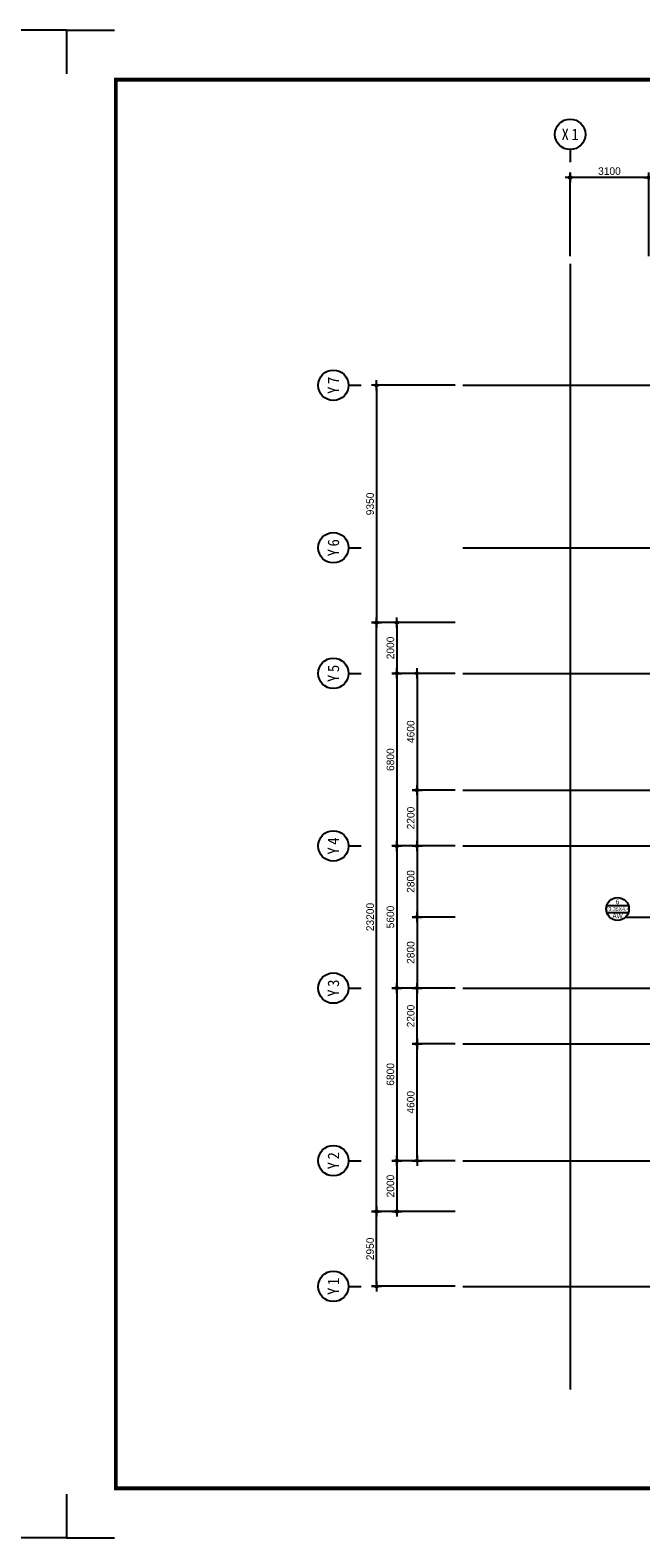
# Model space of a CAD drawing. Header units: millimetres. Extents: x 3445018 to 4174071, y -6064565 to -5122887.
# Tile 103 of 192: x 3836243 to 3860323, y -5560604 to -5501204. Entities that reach past the tile are written whole.
import ezdxf
from ezdxf.enums import TextEntityAlignment as Align

# ---------------------------------------------------------------- set-up
doc = ezdxf.new("R2010")
doc.units = ezdxf.units.MM
doc.header["$MEASUREMENT"] = 0
doc.linetypes.add('CEN', pattern=[66, 60, -2, 2, -2])
doc.layers.get('0').update_dxf_attribs({"linetype": 'CONTINUOUS'})
doc.layers.get('DEFPOINTS').update_dxf_attribs({"linetype": 'CONTINUOUS'})
for name, color, linetype in [('3', 3, 'CONTINUOUS'), ('A_GE_FORM', 7, 'CONTINUOUS'), ('AA-XXXX-창호부호', 7, 'CONTINUOUS'), ('CEN', 13, 'CEN'), ('DI', 1, 'CONTINUOUS'), ('DIM', 7, 'CONTINUOUS')]:
    doc.layers.add(name, color=color, linetype=linetype)
doc.styles.add('GHS', font='txt')
doc.styles.add('HY울릉도 L', font='txt')
doc.styles.add('SDP-S', font='txt')
doc.styles.add('돋움체', font='txt')
doc.dimstyles.new('SMDI-3', dxfattribs={"dimtxt": 3, "dimasz": 1, "dimexe": 2, "dimexo": 3, "dimgap": 1, "dimtad": 1, "dimdsep": 46, "dimtxsty": 'HY울릉도 L', "dimblk": 'Z_DOT', "dimcen": 2.5, "dimdle": 1.5, "dimclrd": 1, "dimclre": 1, "dimclrt": 2, "dimadec": 0, "dimazin": 0, "dimtfac": 1, "dimtix": 1, "dimtmove": 2, "dimatfit": 3, "dimldrblk": 'Z_DOT', "dimfxl": 2, "dimtvp": 1, "dimtolj": 1, "dimtzin": 0, "dimarcsym": 0})

# ---------------------------------------------------------------- blocks, each defined once
blk = doc.blocks.new('sheet _서영')
at = {"layer": 'A_GE_FORM'}
for p, q in [((-362689.99, -1058464.44), (-362689.99, -1058481.68)), ((-362689.99, -1058464.44), (-362689.99, -1058481.68)), ((-362689.99, -1058464.44), (-362670.99, -1058464.44)), ((-361848.99, -1058464.44), (-361867.99, -1058464.44)), ((-361848.99, -1058464.44), (-361848.99, -1058481.68)), ((-362689.99, -1059041.18), (-362689.99, -1059058.43)), ((-362689.99, -1059041.18), (-362689.99, -1059058.43)), ((-361848.99, -1059041.18), (-361848.99, -1059058.43)), ((-362689.99, -1059058.43), (-362670.99, -1059058.43)), ((-361848.99, -1059058.43), (-361867.99, -1059058.43))]:
    blk.add_line(p, q, dxfattribs=at)
at = {"layer": 'A_GE_FORM', "const_width": 1.5}
blk.add_lwpolyline([(-361868.49, -1059038.93), (-362670.49, -1059038.93), (-362670.49, -1058483.93), (-361868.49, -1058483.93)], close=True, dxfattribs=at)
blk = doc.blocks.new('CCS111')
blk.add_line((0, 8), (0, 3))
blk.add_circle((0, 14), 6)
at = {"color": 3, "style": 'GHS'}
for tag, p in [('X', (-2.45, 14.02)), ('1', (1.44, 14.02))]:
    blk.add_attdef(tag, text='', height=4.5, dxfattribs=at).set_placement(p, align=Align.MIDDLE_CENTER)
blk = doc.blocks.new('Z_DOT')
at = {"layer": 'DIM', "color": 1, "ltscale": 3}
for p, q in [((-2, 0), (2, 0)), ((0, -2), (0, 2))]:
    blk.add_line(p, q, dxfattribs=at)
for radius in [0.5, 0.25]:
    blk.add_circle((0, 0), radius, dxfattribs=at)
blk = doc.blocks.new('*D450')
at = {"layer": 'DEFPOINTS', "color": 0, "ltscale": 3, "transparency": 16777216}
for p in [(3849899, -5524545), (3853299, -5524545), (3853299, -5547745)]:
    blk.add_point(p, dxfattribs=at)
at = {"layer": 'DIM', "color": 1, "lineweight": -2, "ltscale": 3, "transparency": 16777216}
for p, q in [((3852999, -5524545), (3849699, -5524545)), ((3849899, -5547645), (3849899, -5524645)), ((3852999, -5547745), (3849699, -5547745))]:
    blk.add_line(p, q, dxfattribs=at)
at = {"layer": 'DIM', "color": 1, "lineweight": -2, "ltscale": 3, "transparency": 16777216, "xscale": 100, "yscale": 100, "zscale": 100}
for p, rotation in [((3849899, -5524545), 90), ((3849899, -5547745), 270)]:
    blk.add_blockref('Z_DOT', p, dxfattribs=dict(at, rotation=rotation))
at = {"layer": 'DIM', "color": 2, "ltscale": 3, "transparency": 16777216, "insert": (3849649, -5536145), "char_height": 300, "attachment_point": 5, "rotation": 90, "style": 'SDP-S'}
blk.add_mtext('\\A1;23200', dxfattribs=at)
blk = doc.blocks.new('*D451')
at = {"layer": 'DEFPOINTS', "color": 0, "ltscale": 3, "transparency": 16777216}
for p in [(3853299, -5515195), (3849899, -5524545), (3853299, -5524545)]:
    blk.add_point(p, dxfattribs=at)
at = {"layer": 'DIM', "color": 1, "lineweight": -2, "ltscale": 3, "transparency": 16777216}
for p, q in [((3852999, -5515195), (3849699, -5515195)), ((3849899, -5515295), (3849899, -5524445)), ((3852999, -5524545), (3849699, -5524545))]:
    blk.add_line(p, q, dxfattribs=at)
at = {"layer": 'DIM', "color": 1, "lineweight": -2, "ltscale": 3, "transparency": 16777216, "xscale": 100, "yscale": 100, "zscale": 100}
for p, rotation in [((3849899, -5515195), 90), ((3849899, -5524545), 270)]:
    blk.add_blockref('Z_DOT', p, dxfattribs=dict(at, rotation=rotation))
at = {"layer": 'DIM', "color": 2, "ltscale": 3, "transparency": 16777216, "insert": (3849649, -5519870), "char_height": 300, "attachment_point": 5, "rotation": 90, "style": 'SDP-S'}
blk.add_mtext('\\A1;9350', dxfattribs=at)
blk = doc.blocks.new('*D452')
at = {"layer": 'DEFPOINTS', "color": 0, "ltscale": 3, "transparency": 16777216}
for p in [(3853299, -5524545), (3850699, -5526545), (3853299, -5526545)]:
    blk.add_point(p, dxfattribs=at)
at = {"layer": 'DIM', "color": 1, "lineweight": -2, "ltscale": 3, "transparency": 16777216}
for p, q in [((3852999, -5524545), (3850499, -5524545)), ((3850699, -5524645), (3850699, -5526445)), ((3852999, -5526545), (3850499, -5526545))]:
    blk.add_line(p, q, dxfattribs=at)
at = {"layer": 'DIM', "color": 1, "lineweight": -2, "ltscale": 3, "transparency": 16777216, "xscale": 100, "yscale": 100, "zscale": 100}
for p, rotation in [((3850699, -5524545), 90), ((3850699, -5526545), 270)]:
    blk.add_blockref('Z_DOT', p, dxfattribs=dict(at, rotation=rotation))
at = {"layer": 'DIM', "color": 2, "ltscale": 3, "transparency": 16777216, "insert": (3850449, -5525545), "char_height": 300, "attachment_point": 5, "rotation": 90, "style": 'SDP-S'}
blk.add_mtext('\\A1;2000', dxfattribs=at)
blk = doc.blocks.new('*D453')
at = {"layer": 'DEFPOINTS', "color": 0, "ltscale": 3, "transparency": 16777216}
for p in [(3853299, -5526545), (3850699, -5533345), (3853299, -5533345)]:
    blk.add_point(p, dxfattribs=at)
at = {"layer": 'DIM', "color": 1, "lineweight": -2, "ltscale": 3, "transparency": 16777216}
for p, q in [((3852999, -5526545), (3850499, -5526545)), ((3850699, -5526645), (3850699, -5533245)), ((3852999, -5533345), (3850499, -5533345))]:
    blk.add_line(p, q, dxfattribs=at)
at = {"layer": 'DIM', "color": 1, "lineweight": -2, "ltscale": 3, "transparency": 16777216, "xscale": 100, "yscale": 100, "zscale": 100}
for p, rotation in [((3850699, -5526545), 90), ((3850699, -5533345), 270)]:
    blk.add_blockref('Z_DOT', p, dxfattribs=dict(at, rotation=rotation))
at = {"layer": 'DIM', "color": 2, "ltscale": 3, "transparency": 16777216, "insert": (3850449, -5529945), "char_height": 300, "attachment_point": 5, "rotation": 90, "style": 'SDP-S'}
blk.add_mtext('\\A1;6800', dxfattribs=at)
blk = doc.blocks.new('*D454')
at = {"layer": 'DEFPOINTS', "color": 0, "ltscale": 3, "transparency": 16777216}
for p in [(3853299, -5533345), (3850699, -5538945), (3853299, -5538945)]:
    blk.add_point(p, dxfattribs=at)
at = {"layer": 'DIM', "color": 1, "lineweight": -2, "ltscale": 3, "transparency": 16777216}
for p, q in [((3852999, -5533345), (3850499, -5533345)), ((3850699, -5533445), (3850699, -5538845)), ((3852999, -5538945), (3850499, -5538945))]:
    blk.add_line(p, q, dxfattribs=at)
at = {"layer": 'DIM', "color": 1, "lineweight": -2, "ltscale": 3, "transparency": 16777216, "xscale": 100, "yscale": 100, "zscale": 100}
for p, rotation in [((3850699, -5533345), 90), ((3850699, -5538945), 270)]:
    blk.add_blockref('Z_DOT', p, dxfattribs=dict(at, rotation=rotation))
at = {"layer": 'DIM', "color": 2, "ltscale": 3, "transparency": 16777216, "insert": (3850449, -5536145), "char_height": 300, "attachment_point": 5, "rotation": 90, "style": 'SDP-S'}
blk.add_mtext('\\A1;5600', dxfattribs=at)
blk = doc.blocks.new('*D455')
at = {"layer": 'DEFPOINTS', "color": 0, "ltscale": 3, "transparency": 16777216}
for p in [(3853299, -5538945), (3850699, -5545745), (3853299, -5545745)]:
    blk.add_point(p, dxfattribs=at)
at = {"layer": 'DIM', "color": 1, "lineweight": -2, "ltscale": 3, "transparency": 16777216}
for p, q in [((3852999, -5538945), (3850499, -5538945)), ((3850699, -5539045), (3850699, -5545645)), ((3852999, -5545745), (3850499, -5545745))]:
    blk.add_line(p, q, dxfattribs=at)
at = {"layer": 'DIM', "color": 1, "lineweight": -2, "ltscale": 3, "transparency": 16777216, "xscale": 100, "yscale": 100, "zscale": 100}
for p, rotation in [((3850699, -5538945), 90), ((3850699, -5545745), 270)]:
    blk.add_blockref('Z_DOT', p, dxfattribs=dict(at, rotation=rotation))
at = {"layer": 'DIM', "color": 2, "ltscale": 3, "transparency": 16777216, "insert": (3850449, -5542345), "char_height": 300, "attachment_point": 5, "rotation": 90, "style": 'SDP-S'}
blk.add_mtext('\\A1;6800', dxfattribs=at)
blk = doc.blocks.new('*D456')
at = {"layer": 'DEFPOINTS', "color": 0, "ltscale": 3, "transparency": 16777216}
for p in [(3853299, -5545745), (3850699, -5547745), (3853299, -5547745)]:
    blk.add_point(p, dxfattribs=at)
at = {"layer": 'DIM', "color": 1, "lineweight": -2, "ltscale": 3, "transparency": 16777216}
for p, q in [((3852999, -5545745), (3850499, -5545745)), ((3850699, -5545845), (3850699, -5547645)), ((3852999, -5547745), (3850499, -5547745))]:
    blk.add_line(p, q, dxfattribs=at)
at = {"layer": 'DIM', "color": 1, "lineweight": -2, "ltscale": 3, "transparency": 16777216, "xscale": 100, "yscale": 100, "zscale": 100}
for p, rotation in [((3850699, -5545745), 90), ((3850699, -5547745), 270)]:
    blk.add_blockref('Z_DOT', p, dxfattribs=dict(at, rotation=rotation))
at = {"layer": 'DIM', "color": 2, "ltscale": 3, "transparency": 16777216, "insert": (3850449, -5546745), "char_height": 300, "attachment_point": 5, "rotation": 90, "style": 'SDP-S'}
blk.add_mtext('\\A1;2000', dxfattribs=at)
blk = doc.blocks.new('*D457')
at = {"layer": 'DEFPOINTS', "color": 0, "ltscale": 3, "transparency": 16777216}
for p in [(3853299, -5526545), (3851499, -5531145), (3853299, -5531145)]:
    blk.add_point(p, dxfattribs=at)
at = {"layer": 'DIM', "color": 1, "lineweight": -2, "ltscale": 3, "transparency": 16777216}
for p, q in [((3852999, -5526545), (3851299, -5526545)), ((3851499, -5526645), (3851499, -5531045)), ((3852999, -5531145), (3851299, -5531145))]:
    blk.add_line(p, q, dxfattribs=at)
at = {"layer": 'DIM', "color": 1, "lineweight": -2, "ltscale": 3, "transparency": 16777216, "xscale": 100, "yscale": 100, "zscale": 100}
for p, rotation in [((3851499, -5526545), 90), ((3851499, -5531145), 270)]:
    blk.add_blockref('Z_DOT', p, dxfattribs=dict(at, rotation=rotation))
at = {"layer": 'DIM', "color": 2, "ltscale": 3, "transparency": 16777216, "insert": (3851249, -5528845), "char_height": 300, "attachment_point": 5, "rotation": 90, "style": 'SDP-S'}
blk.add_mtext('\\A1;4600', dxfattribs=at)
blk = doc.blocks.new('*D458')
at = {"layer": 'DEFPOINTS', "color": 0, "ltscale": 3, "transparency": 16777216}
for p in [(3853299, -5531145), (3851499, -5533345), (3853299, -5533345)]:
    blk.add_point(p, dxfattribs=at)
at = {"layer": 'DIM', "color": 1, "lineweight": -2, "ltscale": 3, "transparency": 16777216}
for p, q in [((3852999, -5531145), (3851299, -5531145)), ((3851499, -5531245), (3851499, -5533245)), ((3852999, -5533345), (3851299, -5533345))]:
    blk.add_line(p, q, dxfattribs=at)
at = {"layer": 'DIM', "color": 1, "lineweight": -2, "ltscale": 3, "transparency": 16777216, "xscale": 100, "yscale": 100, "zscale": 100}
for p, rotation in [((3851499, -5531145), 90), ((3851499, -5533345), 270)]:
    blk.add_blockref('Z_DOT', p, dxfattribs=dict(at, rotation=rotation))
at = {"layer": 'DIM', "color": 2, "ltscale": 3, "transparency": 16777216, "insert": (3851249, -5532245), "char_height": 300, "attachment_point": 5, "rotation": 90, "style": 'SDP-S'}
blk.add_mtext('\\A1;2200', dxfattribs=at)
blk = doc.blocks.new('*D459')
at = {"layer": 'DEFPOINTS', "color": 0, "ltscale": 3, "transparency": 16777216}
for p in [(3849899, -5547745), (3853299, -5547745), (3853299, -5550695)]:
    blk.add_point(p, dxfattribs=at)
at = {"layer": 'DIM', "color": 1, "lineweight": -2, "ltscale": 3, "transparency": 16777216}
for p, q in [((3852999, -5547745), (3849699, -5547745)), ((3849899, -5550595), (3849899, -5547845)), ((3852999, -5550695), (3849699, -5550695))]:
    blk.add_line(p, q, dxfattribs=at)
at = {"layer": 'DIM', "color": 1, "lineweight": -2, "ltscale": 3, "transparency": 16777216, "xscale": 100, "yscale": 100, "zscale": 100}
for p, rotation in [((3849899, -5547745), 90), ((3849899, -5550695), 270)]:
    blk.add_blockref('Z_DOT', p, dxfattribs=dict(at, rotation=rotation))
at = {"layer": 'DIM', "color": 2, "ltscale": 3, "transparency": 16777216, "insert": (3849649, -5549220), "char_height": 300, "attachment_point": 5, "rotation": 90, "style": 'SDP-S'}
blk.add_mtext('\\A1;2950', dxfattribs=at)
blk = doc.blocks.new('*D460')
at = {"layer": 'DEFPOINTS', "color": 0, "ltscale": 3, "transparency": 16777216}
for p in [(3851499, -5541145), (3853299, -5541145), (3853299, -5545745)]:
    blk.add_point(p, dxfattribs=at)
at = {"layer": 'DIM', "color": 1, "lineweight": -2, "ltscale": 3, "transparency": 16777216}
for p, q in [((3852999, -5541145), (3851299, -5541145)), ((3851499, -5545645), (3851499, -5541245)), ((3852999, -5545745), (3851299, -5545745))]:
    blk.add_line(p, q, dxfattribs=at)
at = {"layer": 'DIM', "color": 1, "lineweight": -2, "ltscale": 3, "transparency": 16777216, "xscale": 100, "yscale": 100, "zscale": 100}
for p, rotation in [((3851499, -5541145), 90), ((3851499, -5545745), 270)]:
    blk.add_blockref('Z_DOT', p, dxfattribs=dict(at, rotation=rotation))
at = {"layer": 'DIM', "color": 2, "ltscale": 3, "transparency": 16777216, "insert": (3851249, -5543445), "char_height": 300, "attachment_point": 5, "rotation": 90, "style": 'SDP-S'}
blk.add_mtext('\\A1;4600', dxfattribs=at)
blk = doc.blocks.new('*D461')
at = {"layer": 'DEFPOINTS', "color": 0, "ltscale": 3, "transparency": 16777216}
for p in [(3851499, -5538945), (3853299, -5538945), (3853299, -5541145)]:
    blk.add_point(p, dxfattribs=at)
at = {"layer": 'DIM', "color": 1, "lineweight": -2, "ltscale": 3, "transparency": 16777216}
for p, q in [((3852999, -5538945), (3851299, -5538945)), ((3851499, -5541045), (3851499, -5539045)), ((3852999, -5541145), (3851299, -5541145))]:
    blk.add_line(p, q, dxfattribs=at)
at = {"layer": 'DIM', "color": 1, "lineweight": -2, "ltscale": 3, "transparency": 16777216, "xscale": 100, "yscale": 100, "zscale": 100}
for p, rotation in [((3851499, -5538945), 90), ((3851499, -5541145), 270)]:
    blk.add_blockref('Z_DOT', p, dxfattribs=dict(at, rotation=rotation))
at = {"layer": 'DIM', "color": 2, "ltscale": 3, "transparency": 16777216, "insert": (3851249, -5540045), "char_height": 300, "attachment_point": 5, "rotation": 90, "style": 'SDP-S'}
blk.add_mtext('\\A1;2200', dxfattribs=at)
blk = doc.blocks.new('*D462')
at = {"layer": 'DEFPOINTS', "color": 0, "ltscale": 3, "transparency": 16777216}
for p in [(3853299, -5533345), (3851499, -5536145), (3853299, -5536145)]:
    blk.add_point(p, dxfattribs=at)
at = {"layer": 'DIM', "color": 1, "lineweight": -2, "ltscale": 3, "transparency": 16777216}
for p, q in [((3852999, -5533345), (3851299, -5533345)), ((3851499, -5533445), (3851499, -5536045)), ((3852999, -5536145), (3851299, -5536145))]:
    blk.add_line(p, q, dxfattribs=at)
at = {"layer": 'DIM', "color": 1, "lineweight": -2, "ltscale": 3, "transparency": 16777216, "xscale": 100, "yscale": 100, "zscale": 100}
for p, rotation in [((3851499, -5533345), 90), ((3851499, -5536145), 270)]:
    blk.add_blockref('Z_DOT', p, dxfattribs=dict(at, rotation=rotation))
at = {"layer": 'DIM', "color": 2, "ltscale": 3, "transparency": 16777216, "insert": (3851249, -5534745), "char_height": 300, "attachment_point": 5, "rotation": 90, "style": 'SDP-S'}
blk.add_mtext('\\A1;2800', dxfattribs=at)
blk = doc.blocks.new('*D463')
at = {"layer": 'DEFPOINTS', "color": 0, "ltscale": 3, "transparency": 16777216}
for p in [(3853299, -5536145), (3851499, -5538945), (3853299, -5538945)]:
    blk.add_point(p, dxfattribs=at)
at = {"layer": 'DIM', "color": 1, "lineweight": -2, "ltscale": 3, "transparency": 16777216}
for p, q in [((3852999, -5536145), (3851299, -5536145)), ((3851499, -5536245), (3851499, -5538845)), ((3852999, -5538945), (3851299, -5538945))]:
    blk.add_line(p, q, dxfattribs=at)
at = {"layer": 'DIM', "color": 1, "lineweight": -2, "ltscale": 3, "transparency": 16777216, "xscale": 100, "yscale": 100, "zscale": 100}
for p, rotation in [((3851499, -5536145), 90), ((3851499, -5538945), 270)]:
    blk.add_blockref('Z_DOT', p, dxfattribs=dict(at, rotation=rotation))
at = {"layer": 'DIM', "color": 2, "ltscale": 3, "transparency": 16777216, "insert": (3851249, -5537545), "char_height": 300, "attachment_point": 5, "rotation": 90, "style": 'SDP-S'}
blk.add_mtext('\\A1;2800', dxfattribs=at)
blk = doc.blocks.new('*D464')
at = {"layer": 'DEFPOINTS', "color": 0, "ltscale": 3, "transparency": 16777216}
for p in [(3857534, -5507010), (3857534, -5510410), (3860634, -5510410)]:
    blk.add_point(p, dxfattribs=at)
at = {"layer": 'DIM', "color": 1, "lineweight": -2, "ltscale": 3, "transparency": 16777216}
for p, q in [((3857534, -5510110), (3857534, -5506810)), ((3860634, -5510110), (3860634, -5506810)), ((3860534, -5507010), (3857634, -5507010))]:
    blk.add_line(p, q, dxfattribs=at)
at = {"layer": 'DIM', "color": 1, "lineweight": -2, "ltscale": 3, "transparency": 16777216, "xscale": 100, "yscale": 100, "zscale": 100, "rotation": 180}
blk.add_blockref('Z_DOT', (3857534, -5507010), dxfattribs=at)
at = {"layer": 'DIM', "color": 1, "lineweight": -2, "ltscale": 3, "transparency": 16777216, "xscale": 100, "yscale": 100, "zscale": 100}
blk.add_blockref('Z_DOT', (3860634, -5507010), dxfattribs=at)
at = {"layer": 'DIM', "color": 2, "ltscale": 3, "transparency": 16777216, "insert": (3859084, -5506760), "char_height": 300, "attachment_point": 5, "style": 'SDP-S'}
blk.add_mtext('\\A1;3100', dxfattribs=at)
blk = doc.blocks.new('창호부호_수정')
at = {"layer": 'AA-XXXX-창호부호'}
for p, q in [((-1717, 540), (1717, 540)), ((-1717, -540), (1717, -540))]:
    blk.add_line(p, q, dxfattribs=at)
blk.add_circle((0, 0), 1800, dxfattribs=at)
at = {"layer": 'AA-XXXX-창호부호', "color": 4, "width": 0.85}
blk.add_attdef('규격', text='', height=750, dxfattribs=at).set_placement((0, -24), align=Align.MIDDLE_CENTER)
at = {"layer": 'AA-XXXX-창호부호', "color": 3, "width": 0.85}
for tag, p in [('NO', (0, 1116)), ('창호', (0, -1116))]:
    blk.add_attdef(tag, text='', height=750, dxfattribs=at).set_placement(p, align=Align.MIDDLE_CENTER)

msp = doc.modelspace()

# ---------------------------------------------------------------- linework, layer by layer
at = {"layer": 'CEN'}
for p, q in [((3857534.289, -5510409.833), (3857534.289, -5554758.274)), ((3853298.874, -5515195.309), (3904157.54, -5515195.309)), ((3853298.874, -5521595.309), (3904157.54, -5521595.309)), ((3853298.874, -5526545.309), (3904157.54, -5526545.309)), ((3853298.874, -5531145.309), (3904157.54, -5531145.309)), ((3853298.874, -5533345.309), (3904157.54, -5533345.309)), ((3859741.757, -5536145.309), (3867763.753, -5536145.309)), ((3853298.874, -5538945.309), (3904157.54, -5538945.309)), ((3853298.874, -5541145.309), (3904157.54, -5541145.309)), ((3853298.874, -5545745.309), (3904157.54, -5545745.309)), ((3853298.874, -5550695.309), (3904157.54, -5550695.309))]:
    msp.add_line(p, q, dxfattribs=at)

# ---------------------------------------------------------------- block references
at = {"layer": '3', "xscale": 100, "yscale": 100, "zscale": 100}
for p in [(40022570.4, 100345239.336), (40106670.4, 100345239.336)]:
    msp.add_blockref('sheet _서영', p, dxfattribs=at)
at = {"layer": 'AA-XXXX-창호부호'}
ref = msp.add_blockref('창호부호_수정', (3859403.08, -5535826.1), dxfattribs=dict(at, xscale=0.25, yscale=0.25, zscale=0.25))
ref.add_attrib('NO', '6', dxfattribs={"color": 3, "height": 187.5, "width": 0.85}).set_placement((3859403.08, -5535547.1), align=Align.MIDDLE_CENTER)
ref.add_attrib('규격', '23.35X4.4', dxfattribs={"color": 4, "height": 150, "width": 0.85}).set_placement((3859403.08, -5535832.031), align=Align.MIDDLE_CENTER)
ref.add_attrib('창호', 'AW', dxfattribs={"color": 3, "height": 187.5, "width": 0.85}).set_placement((3859403.08, -5536105.1), align=Align.MIDDLE_CENTER)
at = {"layer": 'DI'}
ref = msp.add_blockref('CCS111', (3857534.289, -5506709.833), dxfattribs=dict(at, xscale=100, yscale=100, zscale=100))
ref.add_attrib('1', '1', dxfattribs={"layer": '0', "color": 3, "height": 450, "style": '돋움체'}).set_placement((3857728.039, -5505309.039), align=Align.MIDDLE_CENTER)
ref.add_attrib('X', 'X', dxfattribs={"layer": '0', "color": 3, "height": 450, "style": '돋움체'}).set_placement((3857339.085, -5505308.042), align=Align.MIDDLE_CENTER)
ref = msp.add_blockref('CCS111', (3849598.874, -5515195.309), dxfattribs=dict(at, xscale=100, yscale=100, zscale=100, rotation=89.99999999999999))
ref.add_attrib('1', '7', dxfattribs={"layer": '0', "color": 3, "height": 450, "rotation": 90, "style": '돋움체'}).set_placement((3848198.079, -5515001.559), align=Align.MIDDLE_CENTER)
ref.add_attrib('X', 'Y', dxfattribs={"layer": '0', "color": 3, "height": 450, "rotation": 90, "style": '돋움체'}).set_placement((3848197.083, -5515390.514), align=Align.MIDDLE_CENTER)
ref = msp.add_blockref('CCS111', (3849598.874, -5521595.309), dxfattribs=dict(at, xscale=100, yscale=100, zscale=100, rotation=89.99999999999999))
ref.add_attrib('1', '6', dxfattribs={"layer": '0', "color": 3, "height": 450, "rotation": 90, "style": '돋움체'}).set_placement((3848198.079, -5521401.559), align=Align.MIDDLE_CENTER)
ref.add_attrib('X', 'Y', dxfattribs={"layer": '0', "color": 3, "height": 450, "rotation": 90, "style": '돋움체'}).set_placement((3848197.083, -5521790.514), align=Align.MIDDLE_CENTER)
ref = msp.add_blockref('CCS111', (3849598.874, -5526545.309), dxfattribs=dict(at, xscale=100, yscale=100, zscale=100, rotation=89.99999999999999))
ref.add_attrib('1', '5', dxfattribs={"layer": '0', "color": 3, "height": 450, "rotation": 90, "style": '돋움체'}).set_placement((3848198.079, -5526351.559), align=Align.MIDDLE_CENTER)
ref.add_attrib('X', 'Y', dxfattribs={"layer": '0', "color": 3, "height": 450, "rotation": 90, "style": '돋움체'}).set_placement((3848197.083, -5526740.514), align=Align.MIDDLE_CENTER)
ref = msp.add_blockref('CCS111', (3849598.874, -5533345.309), dxfattribs=dict(at, xscale=100, yscale=100, zscale=100, rotation=89.99999999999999))
ref.add_attrib('1', '4', dxfattribs={"layer": '0', "color": 3, "height": 450, "rotation": 90, "style": '돋움체'}).set_placement((3848198.079, -5533151.559), align=Align.MIDDLE_CENTER)
ref.add_attrib('X', 'Y', dxfattribs={"layer": '0', "color": 3, "height": 450, "rotation": 90, "style": '돋움체'}).set_placement((3848197.083, -5533540.514), align=Align.MIDDLE_CENTER)
ref = msp.add_blockref('CCS111', (3849598.874, -5538945.309), dxfattribs=dict(at, xscale=100, yscale=100, zscale=100, rotation=89.99999999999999))
ref.add_attrib('1', '3', dxfattribs={"layer": '0', "color": 3, "height": 450, "rotation": 90, "style": '돋움체'}).set_placement((3848198.079, -5538751.559), align=Align.MIDDLE_CENTER)
ref.add_attrib('X', 'Y', dxfattribs={"layer": '0', "color": 3, "height": 450, "rotation": 90, "style": '돋움체'}).set_placement((3848197.083, -5539140.514), align=Align.MIDDLE_CENTER)
ref = msp.add_blockref('CCS111', (3849598.874, -5545745.309), dxfattribs=dict(at, xscale=100, yscale=100, zscale=100, rotation=89.99999999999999))
ref.add_attrib('1', '2', dxfattribs={"layer": '0', "color": 3, "height": 450, "rotation": 90, "style": '돋움체'}).set_placement((3848198.079, -5545551.559), align=Align.MIDDLE_CENTER)
ref.add_attrib('X', 'Y', dxfattribs={"layer": '0', "color": 3, "height": 450, "rotation": 90, "style": '돋움체'}).set_placement((3848197.083, -5545940.514), align=Align.MIDDLE_CENTER)
ref = msp.add_blockref('CCS111', (3849598.874, -5550695.309), dxfattribs=dict(at, xscale=100, yscale=100, zscale=100, rotation=89.99999999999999))
ref.add_attrib('1', '1', dxfattribs={"layer": '0', "color": 3, "height": 450, "rotation": 90, "style": '돋움체'}).set_placement((3848198.079, -5550501.559), align=Align.MIDDLE_CENTER)
ref.add_attrib('X', 'Y', dxfattribs={"layer": '0', "color": 3, "height": 450, "rotation": 90, "style": '돋움체'}).set_placement((3848197.083, -5550890.514), align=Align.MIDDLE_CENTER)

# ---------------------------------------------------------------- dimensions: what is measured, and where the dimension line sits
at = {"layer": 'DIM', "ltscale": 3}
dim = msp.add_linear_dim(base=(3857534.289, -5507009.833), p1=(3860634.289, -5510409.833), p2=(3857534.289, -5510409.833), dimstyle='SMDI-3', override={"dimscale": 100, "dimtxsty": 'SDP-S'}, dxfattribs=at)
dim.commit()
dim.dimension.update_dxf_attribs({"geometry": '*D464', "text_midpoint": (3859084.289, -5506759.63)})
for base, p1, p2, angle, picture, middle in [((3849898.874, -5524545.309), (3853298.874, -5515195.309), (3853298.874, -5524545.309), 90, '*D451', (3849648.67, -5519870.309)), ((3849898.874, -5524545.309), (3853298.874, -5547745.309), (3853298.874, -5524545.309), 90, '*D450', (3849648.67, -5536145.309)), ((3850698.874, -5526545.309), (3853298.874, -5524545.309), (3853298.874, -5526545.309), 90, '*D452', (3850448.67, -5525545.309)), ((3850698.874, -5533345.309), (3853298.874, -5526545.309), (3853298.874, -5533345.309), 90, '*D453', (3850448.67, -5529945.309)), ((3851498.916, -5531145.309), (3853298.874, -5526545.309), (3853298.874, -5531145.309), 90, '*D457', (3851248.712, -5528845.309)), ((3851498.916, -5533345.309), (3853298.874, -5531145.309), (3853298.874, -5533345.309), 90, '*D458', (3851248.712, -5532245.309)), ((3850698.874, -5538945.309), (3853298.874, -5533345.309), (3853298.874, -5538945.309), 90, '*D454', (3850448.67, -5536145.309)), ((3851498.916, -5536145.309), (3853298.874, -5533345.309), (3853298.874, -5536145.309), 90, '*D462', (3851248.712, -5534745.309)), ((3851498.916, -5538945.309), (3853298.874, -5536145.309), (3853298.874, -5538945.309), 90, '*D463', (3851248.712, -5537545.309)), ((3850698.874, -5545745.309), (3853298.874, -5538945.309), (3853298.874, -5545745.309), 90, '*D455', (3850448.67, -5542345.309)), ((3851498.916, -5538945.309), (3853298.874, -5541145.309), (3853298.874, -5538945.309), 270, '*D461', (3851248.712, -5540045.309)), ((3851498.916, -5541145.309), (3853298.874, -5545745.309), (3853298.874, -5541145.309), 270, '*D460', (3851248.712, -5543445.309)), ((3850698.874, -5547745.309), (3853298.874, -5545745.309), (3853298.874, -5547745.309), 90, '*D456', (3850448.67, -5546745.309)), ((3849898.874, -5547745.309), (3853298.874, -5550695.309), (3853298.874, -5547745.309), 270, '*D459', (3849648.67, -5549220.309))]:
    dim = msp.add_linear_dim(base=base, p1=p1, p2=p2, angle=angle, dimstyle='SMDI-3', override={"dimscale": 100, "dimtxsty": 'SDP-S'}, dxfattribs=at)
    dim.commit()
    dim.dimension.update_dxf_attribs({"geometry": picture, "text_midpoint": middle})

doc.saveas('drawing.dxf')
